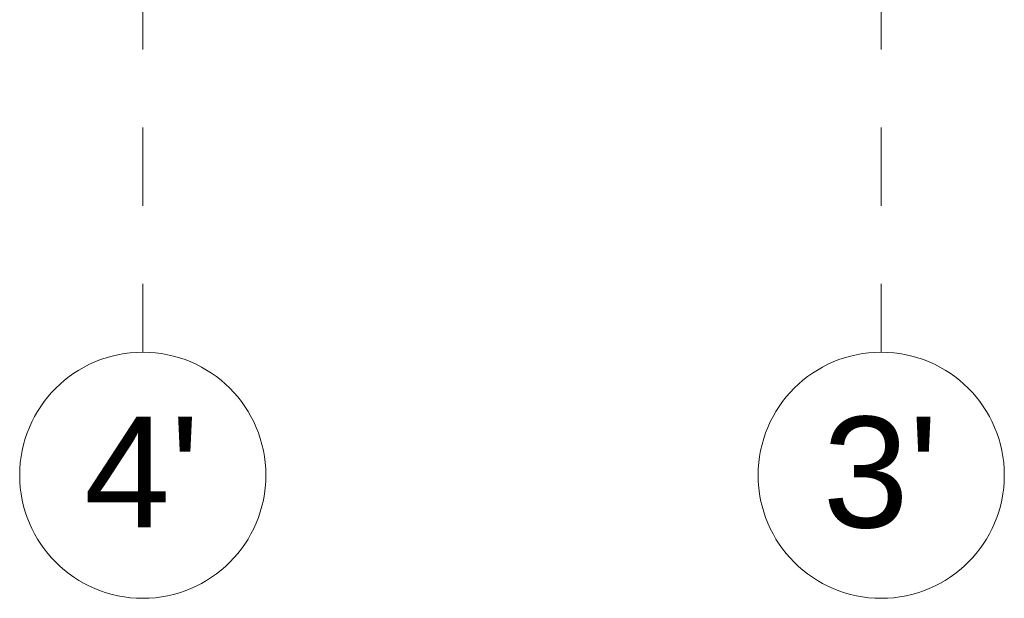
# Model space of a CAD drawing. Header units: millimetres. Extents: x -76482 to 3644, y -39128 to 75172.
# Tile 44 of 92: x -19390 to -11390, y -24570 to -19868. Entities that reach past the tile are written whole.
import ezdxf

# ---------------------------------------------------------------- set-up
doc = ezdxf.new("R2010")
doc.units = ezdxf.units.MM
doc.linetypes.add('Grid Line', pattern=[4445, 2540, -635, 635, -635])
doc.layers.add('Grids-1', color=7, linetype='Continuous', lineweight=9, true_color=0xaaaaaa)
doc.layers.add('Grids-2', color=7, linetype='Grid Line', lineweight=9, true_color=0xaaaaaa)
doc.styles.add('Arial', font='arial.ttf', dxfattribs={"height": 900})

# ---------------------------------------------------------------- blocks, each defined once
blk = doc.blocks.new('Grid - M_Grid Head - Circle-24584-2_ korruse plaan')
at = {"layer": 'Grids-1'}
blk.add_circle((0, 0), 5, dxfattribs=at)

msp = doc.modelspace()

# ---------------------------------------------------------------- linework, layer by layer
at = {"layer": 'Grids-2'}
for p, q in [((-18390, -17569.7), (-18390, -22569.7)), ((-12390, -17569.7), (-12390, -22569.7))]:
    msp.add_line(p, q, dxfattribs=at)

# ---------------------------------------------------------------- block references
at = {"layer": 'Grids-1', "xscale": 199.9999999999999, "yscale": 199.9999999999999, "zscale": 199.9999999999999, "rotation": 180}
for p in [(-18390, -23569.7), (-12390, -23569.7)]:
    msp.add_blockref('Grid - M_Grid Head - Circle-24584-2_ korruse plaan', p, dxfattribs=at)

# ---------------------------------------------------------------- texts
at = {"layer": 'Grids-1', "char_height": 900, "width": 1138.396, "attachment_point": 1, "style": 'Arial'}
for s, insert in [("4'", (-18865.8, -23094.3)), ("3'", (-12865.8, -23094.3))]:
    msp.add_mtext(s, dxfattribs=dict(at, insert=insert))

doc.saveas('drawing.dxf')
